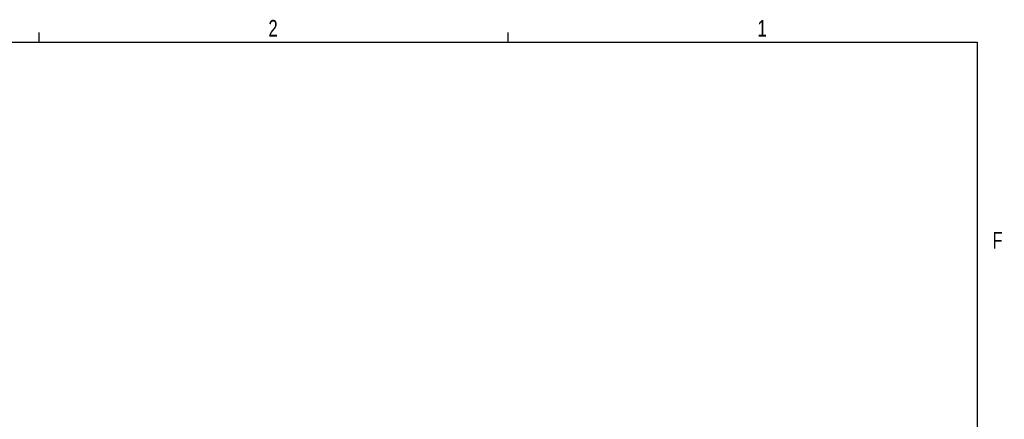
# Model space of a CAD drawing. Header units: inches. Extents: x 0.3 to 33.8, y 0.2 to 21.7.
# Tile 209 of 209: x 25.1 to 33.8, y 18.1 to 21.6. Entities that reach past the tile are written whole.
import ezdxf

# ---------------------------------------------------------------- set-up
doc = ezdxf.new("R2010")
doc.units = ezdxf.units.IN
doc.header["$MEASUREMENT"] = 0
doc.layers.add('BORDERS', color=7, linetype='Continuous')
doc.styles.add('SLDTEXTSTYLE0', font='TXT', dxfattribs={"width": 0.75})

msp = doc.modelspace()

# ---------------------------------------------------------------- linework, layer by layer
at = {"layer": 'BORDERS'}
for p, q in [((25.27288, 21.4106), (25.27288, 21.4954)), ((29.39788, 21.4106), (29.39788, 21.4954))]:
    msp.add_line(p, q, dxfattribs=at)
at = {"layer": 'BORDERS', "lineweight": 25}
for p, q in [((0.52288, 21.4106), (33.52288, 21.4106)), ((33.52288, 21.4106), (33.52288, 0.4106))]:
    msp.add_line(p, q, dxfattribs=at)

# ---------------------------------------------------------------- texts
at = {"layer": 'BORDERS', "color": 7, "char_height": 0.14583, "attachment_point": 1, "style": 'SLDTEXTSTYLE0'}
for s, insert in [('2', (27.28922, 21.60477)), ('1', (31.59044, 21.60436)), ('F', (33.65637, 19.73898))]:
    msp.add_mtext(s, dxfattribs=dict(at, insert=insert))

doc.saveas('drawing.dxf')
